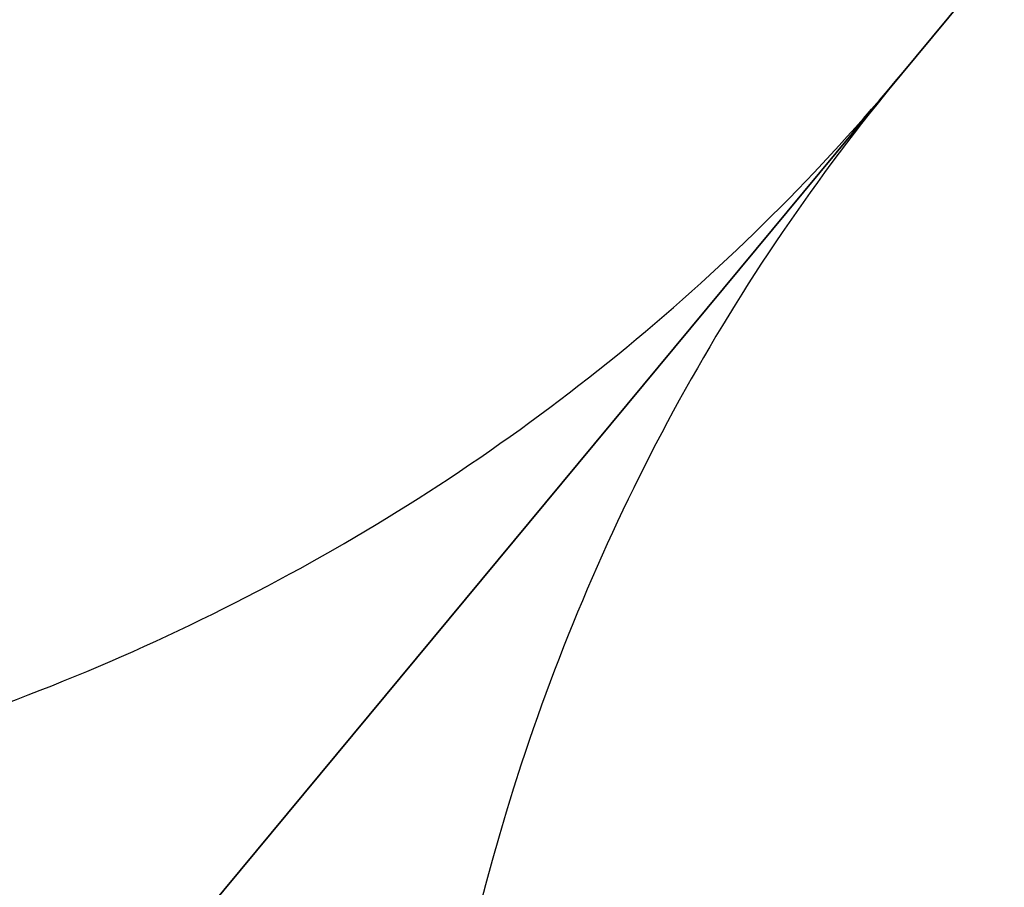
# Model space of a CAD drawing. Header units: millimetres. Extents: x -225 to 225, y 20 to 511.
# Tile 157 of 256: x -195.057 to -194.891, y 40.854 to 41. Entities that reach past the tile are written whole.
import ezdxf

# ---------------------------------------------------------------- set-up
doc = ezdxf.new("R2010")
doc.units = ezdxf.units.MM
doc.layers.add('SISTA 05_tapissée', color=7, linetype='Continuous', true_color=0xffffff)

msp = doc.modelspace()

# ---------------------------------------------------------------- linework, layer by layer
at = {"layer": 'SISTA 05_tapissée', "color": 7, "true_color": 0xffffff}
for p, q in [((-196.27919, 39.34138, 640.49809), (-183.59636, 54.60378, 640.49809)), ((-196.27917, 39.34141, 640.50755), (-183.60844, 54.58925, 640.50755)), ((-194.37025, 41.63859, 654.5), (-197.34054, 38.06416, 654.5)), ((-197.34054, 38.06416, 654.5), (-194.42474, 41.57301, 654.5))]:
    msp.add_line(p, q, dxfattribs=at)
for points in [[(-195.55995, 40.99279, 636.18172), (-195.51969, 40.95908, 636.18158), (-195.47497, 40.93067, 636.18609), (-195.38102, 40.88727, 636.20395), (-195.3318, 40.87228, 636.21729), (-195.23366, 40.85717, 636.25151), (-195.18477, 40.85706, 636.27238), (-195.09212, 40.87173, 636.3196), (-195.04837, 40.88651, 636.34594), (-194.97031, 40.92952, 636.4015), (-194.93602, 40.95775, 636.43071), (-194.90813, 40.9913, 636.45993)], [(-194.90864, 40.99069, 636.47118), (-194.93673, 40.95689, 636.44175), (-194.9583, 40.9177, 636.41233), (-194.98628, 40.83239, 636.35641), (-194.99268, 40.78629, 636.32993), (-194.98969, 40.69179, 636.28253), (-194.98029, 40.64339, 636.26163), (-194.94661, 40.54912, 636.22749), (-194.92234, 40.50326, 636.21425), (-194.86135, 40.41864, 636.19677), (-194.82464, 40.37989, 636.19253), (-194.78353, 40.34663, 636.19299)]]:
    msp.add_open_spline(points, degree=3, knots=[0, 0, 0, 0, 0.2, 0.2, 0.4, 0.4, 0.6, 0.6, 0.8, 0.8, 1, 1, 1, 1], dxfattribs=at)

doc.saveas('drawing.dxf')
